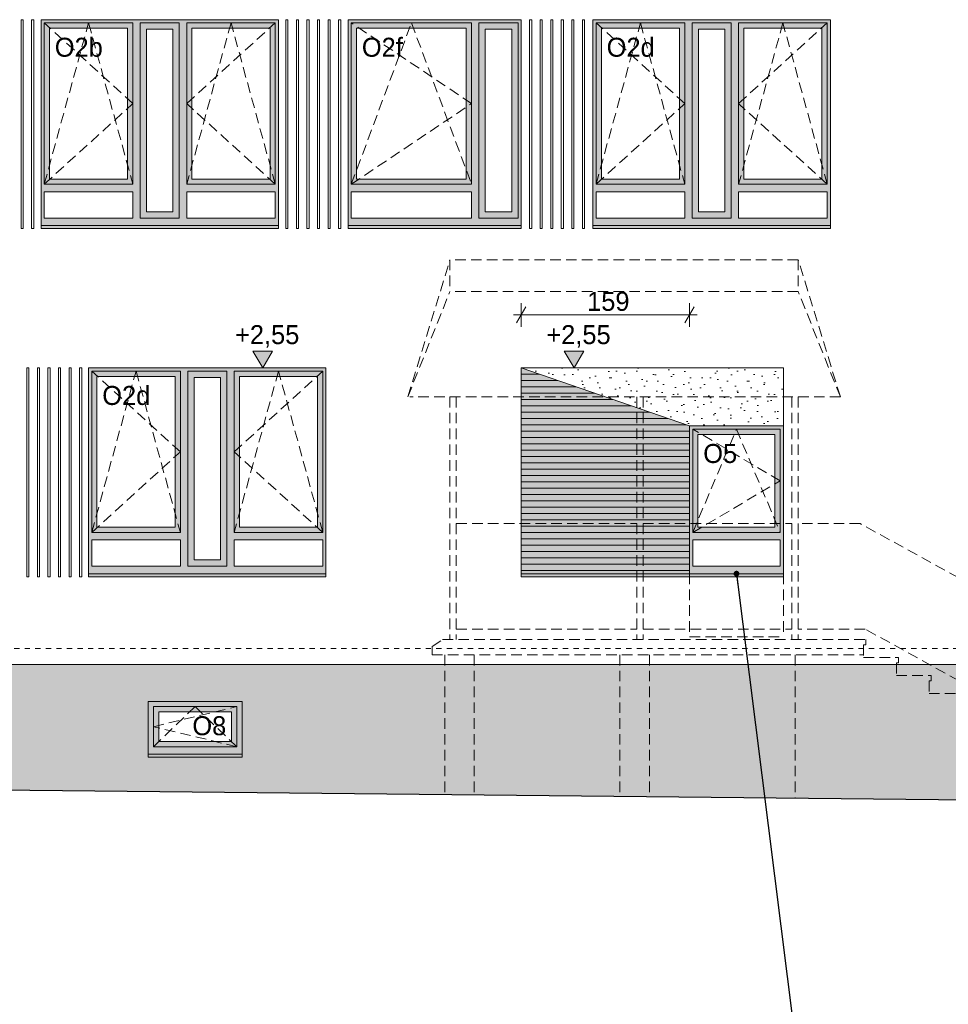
# Model space of a CAD drawing. Extents: x -149893 to 127691, y 5328 to 37028.
# Tile 6 of 88: x -111393 to -102593, y 17432 to 26763. Entities that reach past the tile are written whole.
import ezdxf

# ---------------------------------------------------------------- set-up
doc = ezdxf.new("R2010")
doc.units = 0
doc.header["$MEASUREMENT"] = 0
doc.linetypes.add('Hidden Line', pattern=[100, 50, -50])
doc.linetypes.add('Krawędzie ukryte', pattern=[150, 100, -50])
for name, color, linetype, lineweight, true_color in [('arch izolacje_Nr_Pióra__9', 7, 'Continuous', 13, 0x3dad99), ('Arch kolorystyka_Nr_Pióra__54', 7, 'Continuous', 25, 0xbd8b17), ('Arch okna_Nr_Pióra__82', 7, 'Continuous', 20, 0xaaaaaa), ('Arch okna_Nr_Pióra__86', 7, 'Continuous', 20, 0x5555ff), ('INWENT BALUSTRADY_Nr_Pióra__2', 7, 'Continuous', 13, 0x7f7f7f), ('INWENT.ŚCIANY_Nr_Pióra__2', 7, 'Continuous', 13, 0x7f7f7f), ('Istniejące schody_Nr_Pióra__2', 7, 'Continuous', 13, 0x7f7f7f), ('Istniejące schody_Nr_Pióra__22', 7, 'Continuous', 9, 0x7f7f7f)]:
    doc.layers.add(name, color=color, linetype=linetype, lineweight=lineweight, true_color=true_color)
for name, color, linetype, lineweight in [('Arch okna_Nr_Pióra__100', 2, 'Continuous', 13), ('Arch okna_Nr_Pióra__19', 255, 'Continuous', 20), ('Arch okna_Nr_Pióra__20', 1, 'Continuous', 20), ('Arch okna_Nr_Pióra__5', 7, 'Continuous', 13), ('Arch opisy okien_Nr_Pióra__21', 7, 'Continuous', 13), ('Arch wymiary_Nr_Pióra__5', 7, 'Continuous', 13), ('INWENT OPISY_Nr_Pióra__21', 7, 'Continuous', 13), ('INWENT TEREN_Nr_Pióra__1', 7, 'Continuous', 25), ('INWENT. OKNA_Nr_Pióra__5', 7, 'Continuous', 13), ('INWENT.ŚCIANY_Nr_Pióra__5', 7, 'Continuous', 13)]:
    doc.layers.add(name, color=color, linetype=linetype, lineweight=lineweight)
doc.layers.add('Arch wymiary', color=7, linetype='Continuous')
doc.styles.add('GENERATED_STYLE_3', font='txt')
doc.styles.add('GENERATED_STYLE_8', font='txt')
doc.dimstyles.new('GENERATED_STYLE__5', dxfattribs={"dimtxt": 179.999995, "dimasz": 114, "dimexe": 0.18, "dimexo": 0, "dimgap": 0.09, "dimtad": 1, "dimtih": 1, "dimtoh": 1, "dimdec": 0, "dimlfac": 0.1, "dimzin": 0, "dimdsep": 46, "dimtxsty": 'GENERATED_STYLE_3', "dimblk": 'ARROWHEAD_2', "dimblk1": 'ARROWHEAD_2', "dimblk2": 'ARROWHEAD_2', "dimcen": 0.09, "dimclrd": 7, "dimclre": 7, "dimclrt": 7, "dimazin": 0, "dimtfac": 1, "dimtdec": 4, "dimtmove": 0, "dimatfit": 3, "dimfxl": 0, "dimtolj": 1, "dimtzin": 0, "dimarcsym": 0})
doc.dimstyles.new('GENERATED_STYLE__8', dxfattribs={"dimtxt": 0.18, "dimasz": 109.44, "dimexe": 0.18, "dimexo": 0.0625, "dimgap": 0.09, "dimtad": 0, "dimtih": 1, "dimtoh": 1, "dimdec": 4, "dimzin": 0, "dimdsep": 46, "dimcen": 0.09, "dimadec": 0, "dimazin": 0, "dimtfac": 1, "dimtdec": 4, "dimtmove": 0, "dimatfit": 3, "dimldrblk": 'ARROWHEAD_11', "dimfxl": 0, "dimtolj": 1, "dimtzin": 0, "dimarcsym": 0})
pattern_1 = [(45, (0, 300), (-95.45942, 95.45942), [0, -90, 0, -135]), (110, (300, 300), (126.8585, 46.17272), [0, -66, 0, -114])]

# ---------------------------------------------------------------- blocks, each defined once
blk = doc.blocks.new('*D353')
at = {"layer": 'Arch wymiary_Nr_Pióra__5', "linetype": 'Continuous'}
for p, q in [((-106640.9, 23852.6), (-106640.9, 24077.6)), ((-105045.9, 23852.6), (-105045.9, 24077.6)), ((-106597.6, 24040.1), (-106684.2, 23890.1)), ((-105089.2, 23890.1), (-105002.6, 24040.1)), ((-106714.3, 23965.1), (-106640.9, 23965.1)), ((-106640.9, 23965.1), (-105045.9, 23965.1)), ((-105045.9, 23965.1), (-104972.6, 23965.1))]:
    blk.add_line(p, q, dxfattribs=at)
at = {"layer": 'Arch wymiary_Nr_Pióra__5', "insert": (-106016.2, 24001.1), "char_height": 180, "attachment_point": 7, "style": 'GENERATED_STYLE_3'}
blk.add_mtext('{159}', dxfattribs=at)
blk = doc.blocks.new('ARROWHEAD_2')
at = {"color": 0, "linetype": 'Continuous', "lineweight": 0}
for p, q in [((0, 0), (-1, 0)), ((-0.378, -0.655), (0.378, 0.655))]:
    blk.add_line(p, q, dxfattribs=at)
blk = doc.blocks.new('Wymiary_97', base_point=(-109089.9, 23462.8))
at = {"layer": 'Arch wymiary_Nr_Pióra__5', "linetype": 'Continuous'}
blk.add_hatch(color=256, dxfattribs=at).paths.add_polyline_path([(-109089.9, 23462.8), (-109182.7, 23622.8), (-108997.1, 23622.8)], flags=0)
for p, q in [((-109089.9, 23462.8), (-109182.7, 23622.8)), ((-109182.7, 23622.8), (-108997.1, 23622.8)), ((-108997.1, 23622.8), (-109089.9, 23462.8)), ((-109089.9, 23462.8), (-109209.9, 23462.8)), ((-109089.9, 23462.8), (-108969.9, 23462.8))]:
    blk.add_line(p, q, dxfattribs=at)
at = {"layer": 'Arch wymiary_Nr_Pióra__5', "insert": (-109352.5, 23654.8), "char_height": 180, "attachment_point": 7, "style": 'GENERATED_STYLE_3'}
blk.add_mtext('{+2,55}', dxfattribs=at)
blk = doc.blocks.new('Wymiary_98', base_point=(-106139.7, 23462.8))
at = {"layer": 'Arch wymiary_Nr_Pióra__5', "linetype": 'Continuous'}
blk.add_hatch(color=256, dxfattribs=at).paths.add_polyline_path([(-106139.7, 23462.8), (-106232.5, 23622.8), (-106046.9, 23622.8)], flags=0)
for p, q in [((-106139.7, 23462.8), (-106232.5, 23622.8)), ((-106232.5, 23622.8), (-106046.9, 23622.8)), ((-106046.9, 23622.8), (-106139.7, 23462.8)), ((-106139.7, 23462.8), (-106259.7, 23462.8)), ((-106139.7, 23462.8), (-106019.7, 23462.8))]:
    blk.add_line(p, q, dxfattribs=at)
at = {"layer": 'Arch wymiary_Nr_Pióra__5', "insert": (-106402.3, 23654.8), "char_height": 180, "attachment_point": 7, "style": 'GENERATED_STYLE_3'}
blk.add_mtext('{+2,55}', dxfattribs=at)
blk = doc.blocks.new('ARROWHEAD_11')
at = {"color": 0, "linetype": 'Continuous', "lineweight": 0}
blk.add_line((0, 0), (-1, 0), dxfattribs=at)
at = {"color": 0, "linetype": 'Continuous', "lineweight": 0, "const_width": 0.25, "flags": 128}
blk.add_lwpolyline([(-0.125, 0, 1), (0.125, 0, 1)], format="xyb", close=True, dxfattribs=at)

msp = doc.modelspace()

# ---------------------------------------------------------------- hatches: boundary and pattern name
at = {"layer": 'Arch kolorystyka_Nr_Pióra__54', "linetype": 'Continuous'}
msp.add_hatch(color=256, dxfattribs=at).paths.add_polyline_path([(-106640.9, 21512.8), (-106640.9, 23462.8), (-105045.9, 22912.8), (-105045.9, 21512.8)], flags=0)
at = {"layer": 'Arch okna_Nr_Pióra__100', "linetype": 'Continuous'}
h = msp.add_hatch(color=256, dxfattribs=at)
h.paths.add_polyline_path([(-110250.9, 24882.8), (-109880.9, 24882.8), (-109880.9, 26732.8), (-110250.9, 26732.8)], flags=0)
h.paths.add_polyline_path([(-110190.9, 26672.8), (-110190.9, 24942.8), (-109940.9, 24942.8), (-109940.9, 26672.8)], flags=0)
at = {"layer": 'Arch okna_Nr_Pióra__19', "linetype": 'Continuous'}
h = msp.add_hatch(dxfattribs=at)
h.set_pattern_fill('Carpet', color=256, style=0, pattern_type=2)
h.set_pattern_definition(pattern_1)
h.paths.add_polyline_path([(-106640.9, 23462.8), (-105045.9, 22912.8), (-104155.9, 22912.8), (-104155.9, 23462.8)], flags=0)
h = msp.add_hatch(dxfattribs=at)
h.set_pattern_fill('Carpet', color=256, style=0, pattern_type=2)
h.set_pattern_definition(pattern_1)
h.paths.add_polyline_path([(-119425.9, 19539.6), (-100915.9, 19352.8), (-98195.9, 19322.8), (-98195.9, 19112.8), (-97445.9, 19112.8), (-97445.9, 18962.8), (-97205.9, 18962.8), (-97205.9, 18812.8), (-96955.9, 18812.8), (-96955.9, 18662.8), (-96705.9, 18662.8), (-96705.9, 18512.8), (-96455.9, 18512.8), (-96455.9, 18362.8), (-96205.9, 18362.8), (-96205.9, 18212.8), (-95955.9, 18212.8), (-95955.9, 18095.9), (-95705.9, 18095.9), (-95705.9, 17912.8), (-95455.9, 17912.8), (-95455.9, 17762.8), (-95205.9, 17762.8), (-95205.9, 17612.8), (-94855.9, 17612.8), (-94855.9, 20062.8), (-93705.9, 20062.8), (-93705.9, 17612.8), (-93595.9, 17612.8), (-93595.9, 19322.8), (-93215.9, 19322.8), (-93215.9, 19192.8), (-90183.4, 19192.8), (-90183.4, 20652.8), (-119425.9, 20652.8)], flags=0)
h.paths.add_polyline_path([(-118225.9, 19772.8), (-117335.9, 19772.8), (-117335.9, 20302.8), (-118225.9, 20302.8)], flags=0)
h.paths.add_polyline_path([(-112595.9, 19852.8, 1), (-113055.9, 19852.8, 1)], flags=0)
h.paths.add_polyline_path([(-115305.9, 19772.8), (-114415.9, 19772.8), (-114415.9, 20302.8), (-115305.9, 20302.8)], flags=0)
h.paths.add_polyline_path([(-110175.9, 19772.8), (-109285.9, 19772.8), (-109285.9, 20302.8), (-110175.9, 20302.8)], flags=0)
h.paths.add_polyline_path([(-100565.9, 19762.8), (-99385.9, 19762.8), (-99385.9, 20342.8), (-100565.9, 20342.8)], flags=0)
h.paths.add_polyline_path([(-98635.9, 20062.8), (-98335.9, 20062.8), (-98335.9, 20262.8), (-98635.9, 20262.8)], flags=0)
h.paths.add_polyline_path([(-96945.9, 19162.8), (-95175.9, 19162.8), (-95175.9, 20062.8), (-96945.9, 20062.8)], flags=0)
at = {"layer": 'Arch okna_Nr_Pióra__20', "linetype": 'Continuous'}
h = msp.add_hatch(color=256, dxfattribs=at)
h.paths.add_polyline_path([(-107040.9, 24882.8), (-106670.9, 24882.8), (-106670.9, 26732.8), (-107040.9, 26732.8)], flags=0)
h.paths.add_polyline_path([(-106980.9, 26672.8), (-106980.9, 24942.8), (-106730.9, 24942.8), (-106730.9, 26672.8)], flags=0)
at = {"layer": 'Arch okna_Nr_Pióra__82', "linetype": 'Continuous'}
h = msp.add_hatch(color=256, dxfattribs=at)
h.paths.add_polyline_path([(-111190.9, 24782.8), (-108940.9, 24782.8), (-108940.9, 26762.8), (-111190.9, 26762.8)], flags=0)
h.paths.add_polyline_path([(-110320.9, 24882.8), (-111160.9, 24882.8), (-111160.9, 25132.8), (-110320.9, 25132.8)], flags=0)
h.paths.add_polyline_path([(-110370.9, 25252.8), (-111110.9, 25252.8), (-111110.9, 26682.8), (-110370.9, 26682.8)], flags=0)
h.paths.add_polyline_path([(-109880.9, 24882.8), (-110250.9, 24882.8), (-110250.9, 26732.8), (-109880.9, 26732.8)], flags=0)
h.paths.add_polyline_path([(-109810.9, 25132.8), (-108970.9, 25132.8), (-108970.9, 24882.8), (-109810.9, 24882.8)], flags=0)
h.paths.add_polyline_path([(-109020.9, 25252.8), (-109760.9, 25252.8), (-109760.9, 26682.8), (-109020.9, 26682.8)], flags=0)
h = msp.add_hatch(color=256, dxfattribs=at)
h.paths.add_polyline_path([(-108280.9, 24782.8), (-106640.9, 24782.8), (-106640.9, 26762.8), (-108280.9, 26762.8)], flags=0)
h.paths.add_polyline_path([(-107110.9, 24882.8), (-108250.9, 24882.8), (-108250.9, 25132.8), (-107110.9, 25132.8)], flags=0)
h.paths.add_polyline_path([(-107160.9, 25252.8), (-108200.9, 25252.8), (-108200.9, 26682.8), (-107160.9, 26682.8)], flags=0)
h.paths.add_polyline_path([(-106670.9, 24882.8), (-107040.9, 24882.8), (-107040.9, 26732.8), (-106670.9, 26732.8)], flags=0)
h = msp.add_hatch(color=256, dxfattribs=at)
h.paths.add_polyline_path([(-105960.9, 24782.8), (-103710.9, 24782.8), (-103710.9, 26762.8), (-105960.9, 26762.8)], flags=0)
h.paths.add_polyline_path([(-105090.9, 24882.8), (-105930.9, 24882.8), (-105930.9, 25132.8), (-105090.9, 25132.8)], flags=0)
h.paths.add_polyline_path([(-105140.9, 25252.8), (-105880.9, 25252.8), (-105880.9, 26682.8), (-105140.9, 26682.8)], flags=0)
h.paths.add_polyline_path([(-104650.9, 24882.8), (-105020.9, 24882.8), (-105020.9, 26732.8), (-104650.9, 26732.8)], flags=0)
h.paths.add_polyline_path([(-104580.9, 25132.8), (-103740.9, 25132.8), (-103740.9, 24882.8), (-104580.9, 24882.8)], flags=0)
h.paths.add_polyline_path([(-103790.9, 25252.8), (-104530.9, 25252.8), (-104530.9, 26682.8), (-103790.9, 26682.8)], flags=0)
h = msp.add_hatch(color=256, dxfattribs=at)
h.paths.add_polyline_path([(-110740.9, 21482.8), (-108490.9, 21482.8), (-108490.9, 23462.8), (-110740.9, 23462.8)], flags=0)
h.paths.add_polyline_path([(-109870.9, 21582.8), (-110710.9, 21582.8), (-110710.9, 21832.8), (-109870.9, 21832.8)], flags=0)
h.paths.add_polyline_path([(-109920.9, 21952.8), (-110660.9, 21952.8), (-110660.9, 23382.8), (-109920.9, 23382.8)], flags=0)
h.paths.add_polyline_path([(-109430.9, 21582.8), (-109800.9, 21582.8), (-109800.9, 23432.8), (-109430.9, 23432.8)], flags=0)
h.paths.add_polyline_path([(-109360.9, 21832.8), (-108520.9, 21832.8), (-108520.9, 21582.8), (-109360.9, 21582.8)], flags=0)
h.paths.add_polyline_path([(-108570.9, 21952.8), (-109310.9, 21952.8), (-109310.9, 23382.8), (-108570.9, 23382.8)], flags=0)
h = msp.add_hatch(color=256, dxfattribs=at)
h.paths.add_polyline_path([(-105045.9, 21512.8), (-104155.9, 21512.8), (-104155.9, 22912.8), (-105045.9, 22912.8)], flags=0)
h.paths.add_polyline_path([(-104965.9, 21952.8), (-104235.9, 21952.8), (-104235.9, 22832.8), (-104965.9, 22832.8)], flags=0)
h.paths.add_polyline_path([(-105015.9, 21582.8), (-104185.9, 21582.8), (-104185.9, 21832.8), (-105015.9, 21832.8)], flags=0)
msp.add_hatch(color=256, dxfattribs=at).paths.add_polyline_path([(-104155.9, 21482.8), (-104155.9, 21512.8), (-106640.9, 21512.8), (-106640.9, 21482.8)], flags=0)
h = msp.add_hatch(color=256, dxfattribs=at)
h.paths.add_polyline_path([(-109285.9, 19772.8), (-110175.9, 19772.8), (-110175.9, 20302.8), (-109285.9, 20302.8)], flags=0)
h.paths.add_polyline_path([(-110075.9, 19922.8), (-109385.9, 19922.8), (-109385.9, 20202.8), (-110075.9, 20202.8)], flags=0)
at = {"layer": 'Arch okna_Nr_Pióra__86', "linetype": 'Continuous'}
h = msp.add_hatch(color=256, dxfattribs=at)
h.paths.add_polyline_path([(-105020.9, 24882.8), (-104650.9, 24882.8), (-104650.9, 26732.8), (-105020.9, 26732.8)], flags=0)
h.paths.add_polyline_path([(-104960.9, 26672.8), (-104960.9, 24942.8), (-104710.9, 24942.8), (-104710.9, 26672.8)], flags=0)
h = msp.add_hatch(color=256, dxfattribs=at)
h.paths.add_polyline_path([(-109800.9, 21582.8), (-109430.9, 21582.8), (-109430.9, 23432.8), (-109800.9, 23432.8)], flags=0)
h.paths.add_polyline_path([(-109740.9, 23372.8), (-109740.9, 21642.8), (-109490.9, 21642.8), (-109490.9, 23372.8)], flags=0)

# ---------------------------------------------------------------- linework, layer by layer
at = {"layer": 'arch izolacje_Nr_Pióra__9', "linetype": 'Continuous'}
for p, q in [((-111380.9, 26762.8), (-111380.9, 24782.8)), ((-111380.9, 26762.8), (-111360.9, 26762.8)), ((-111360.9, 26762.8), (-111360.9, 24782.8)), ((-111280.9, 26762.8), (-111280.9, 24782.8)), ((-111280.9, 26762.8), (-111260.9, 26762.8)), ((-111260.9, 26762.8), (-111260.9, 24782.8)), ((-108870.9, 26762.8), (-108850.9, 26762.8)), ((-108870.9, 26762.8), (-108870.9, 24782.8)), ((-108850.9, 26762.8), (-108850.9, 24782.8)), ((-108770.9, 26762.8), (-108750.9, 26762.8)), ((-108770.9, 26762.8), (-108770.9, 24782.8)), ((-108750.9, 26762.8), (-108750.9, 24782.8)), ((-108670.9, 26762.8), (-108670.9, 24782.8)), ((-108670.9, 26762.8), (-108650.9, 26762.8)), ((-108650.9, 26762.8), (-108650.9, 24782.8)), ((-108570.9, 26762.8), (-108570.9, 24782.8)), ((-108570.9, 26762.8), (-108550.9, 26762.8)), ((-108550.9, 26762.8), (-108550.9, 24782.8)), ((-108470.9, 26762.8), (-108470.9, 24782.8)), ((-108470.9, 26762.8), (-108450.9, 26762.8)), ((-108450.9, 26762.8), (-108450.9, 24782.8)), ((-108370.9, 26762.8), (-108370.9, 24782.8)), ((-108370.9, 26762.8), (-108350.9, 26762.8)), ((-108350.9, 26762.8), (-108350.9, 24782.8)), ((-106560.9, 26762.8), (-106540.9, 26762.8)), ((-106560.9, 26762.8), (-106560.9, 24782.8)), ((-106540.9, 26762.8), (-106540.9, 24782.8)), ((-106460.9, 26762.8), (-106440.9, 26762.8)), ((-106460.9, 26762.8), (-106460.9, 24782.8)), ((-106440.9, 26762.8), (-106440.9, 24782.8)), ((-106360.9, 26762.8), (-106360.9, 24782.8)), ((-106360.9, 26762.8), (-106340.9, 26762.8)), ((-106340.9, 26762.8), (-106340.9, 24782.8)), ((-106260.9, 26762.8), (-106260.9, 24782.8)), ((-106260.9, 26762.8), (-106240.9, 26762.8)), ((-106240.9, 26762.8), (-106240.9, 24782.8)), ((-106160.9, 26762.8), (-106160.9, 24782.8)), ((-106160.9, 26762.8), (-106140.9, 26762.8)), ((-106140.9, 26762.8), (-106140.9, 24782.8)), ((-106060.9, 26762.8), (-106060.9, 24782.8)), ((-106060.9, 26762.8), (-106040.9, 26762.8)), ((-106040.9, 26762.8), (-106040.9, 24782.8)), ((-111380.9, 24782.8), (-111360.9, 24782.8)), ((-111280.9, 24782.8), (-111260.9, 24782.8)), ((-108870.9, 24782.8), (-108850.9, 24782.8)), ((-108770.9, 24782.8), (-108750.9, 24782.8)), ((-108670.9, 24782.8), (-108650.9, 24782.8)), ((-108570.9, 24782.8), (-108550.9, 24782.8)), ((-108470.9, 24782.8), (-108450.9, 24782.8)), ((-108370.9, 24782.8), (-108350.9, 24782.8)), ((-106560.9, 24782.8), (-106540.9, 24782.8)), ((-106460.9, 24782.8), (-106440.9, 24782.8)), ((-106360.9, 24782.8), (-106340.9, 24782.8)), ((-106260.9, 24782.8), (-106240.9, 24782.8)), ((-106160.9, 24782.8), (-106140.9, 24782.8)), ((-106060.9, 24782.8), (-106040.9, 24782.8)), ((-111325.9, 23462.8), (-111305.9, 23462.8)), ((-111325.9, 23462.8), (-111325.9, 21482.8)), ((-111305.9, 23462.8), (-111305.9, 21482.8)), ((-111225.9, 23462.8), (-111205.9, 23462.8)), ((-111225.9, 23462.8), (-111225.9, 21482.8)), ((-111205.9, 23462.8), (-111205.9, 21482.8)), ((-111125.9, 23462.8), (-111125.9, 21482.8)), ((-111125.9, 23462.8), (-111105.9, 23462.8)), ((-111105.9, 23462.8), (-111105.9, 21482.8)), ((-111025.9, 23462.8), (-111025.9, 21482.8)), ((-111025.9, 23462.8), (-111005.9, 23462.8)), ((-111005.9, 23462.8), (-111005.9, 21482.8)), ((-110925.9, 23462.8), (-110925.9, 21482.8)), ((-110925.9, 23462.8), (-110905.9, 23462.8)), ((-110905.9, 23462.8), (-110905.9, 21482.8)), ((-110825.9, 23462.8), (-110825.9, 21482.8)), ((-110825.9, 23462.8), (-110805.9, 23462.8)), ((-110805.9, 23462.8), (-110805.9, 21482.8)), ((-104155.9, 23462.8), (-106640.9, 23462.8)), ((-106640.9, 23462.8), (-106640.9, 21512.8)), ((-105045.9, 22912.8), (-106640.9, 23462.8)), ((-104155.9, 22912.8), (-104155.9, 23462.8)), ((-106640.9, 23402.8), (-106466.9, 23402.8)), ((-106640.9, 23342.8), (-106292.9, 23342.8)), ((-106640.9, 23282.8), (-106118.9, 23282.8)), ((-106640.9, 23222.8), (-105944.9, 23222.8)), ((-106640.9, 23162.8), (-105770.9, 23162.8)), ((-106640.9, 23102.8), (-105596.9, 23102.8)), ((-106640.9, 23042.8), (-105422.9, 23042.8)), ((-106640.9, 22982.8), (-105248.9, 22982.8)), ((-106640.9, 22922.8), (-105074.9, 22922.8)), ((-106640.9, 22862.8), (-105045.9, 22862.8)), ((-106640.9, 22802.8), (-105045.9, 22802.8)), ((-106640.9, 22742.8), (-105045.9, 22742.8)), ((-106640.9, 22682.8), (-105045.9, 22682.8)), ((-106640.9, 22622.8), (-105045.9, 22622.8)), ((-106640.9, 22562.8), (-105045.9, 22562.8)), ((-106640.9, 22502.8), (-105045.9, 22502.8)), ((-106640.9, 22442.8), (-105045.9, 22442.8)), ((-106640.9, 22382.8), (-105045.9, 22382.8)), ((-106640.9, 22322.8), (-105045.9, 22322.8)), ((-106640.9, 22262.8), (-105045.9, 22262.8)), ((-106640.9, 22202.8), (-105045.9, 22202.8)), ((-106640.9, 22142.8), (-105045.9, 22142.8)), ((-106640.9, 22082.8), (-105045.9, 22082.8)), ((-106640.9, 22022.8), (-105045.9, 22022.8)), ((-106640.9, 21962.8), (-105045.9, 21962.8)), ((-106640.9, 21902.8), (-105045.9, 21902.8)), ((-106640.9, 21842.8), (-105045.9, 21842.8)), ((-106640.9, 21782.8), (-105045.9, 21782.8)), ((-106640.9, 21722.8), (-105045.9, 21722.8)), ((-106640.9, 21662.8), (-105045.9, 21662.8)), ((-106640.9, 21602.8), (-105045.9, 21602.8)), ((-111325.9, 21482.8), (-111305.9, 21482.8)), ((-111225.9, 21482.8), (-111205.9, 21482.8)), ((-111125.9, 21482.8), (-111105.9, 21482.8)), ((-111025.9, 21482.8), (-111005.9, 21482.8)), ((-110925.9, 21482.8), (-110905.9, 21482.8)), ((-110825.9, 21482.8), (-110805.9, 21482.8)), ((-106640.9, 21542.8), (-105045.9, 21542.8)), ((-101695.9, 20652.8), (-119425.9, 20652.8))]:
    msp.add_line(p, q, dxfattribs=at)
at = {"layer": 'Arch okna_Nr_Pióra__5', "linetype": 'Krawędzie ukryte'}
for p, q in [((-110320.9, 25967.8), (-111160.9, 26732.8)), ((-111160.9, 25202.8), (-110740.9, 26732.8)), ((-110740.9, 26732.8), (-110320.9, 25202.8)), ((-109810.9, 25967.8), (-108970.9, 26732.8)), ((-109390.9, 26732.8), (-109810.9, 25202.8)), ((-108970.9, 25202.8), (-109390.9, 26732.8)), ((-107110.9, 25967.8), (-108250.9, 26732.8)), ((-108250.9, 25202.8), (-107680.9, 26732.8)), ((-107680.9, 26732.8), (-107110.9, 25202.8)), ((-105090.9, 25967.8), (-105930.9, 26732.8)), ((-105930.9, 25202.8), (-105510.9, 26732.8)), ((-105510.9, 26732.8), (-105090.9, 25202.8)), ((-104580.9, 25967.8), (-103740.9, 26732.8)), ((-104160.9, 26732.8), (-104580.9, 25202.8)), ((-103740.9, 25202.8), (-104160.9, 26732.8)), ((-111160.9, 25202.8), (-110320.9, 25967.8)), ((-108970.9, 25202.8), (-109810.9, 25967.8)), ((-108250.9, 25202.8), (-107110.9, 25967.8)), ((-105930.9, 25202.8), (-105090.9, 25967.8)), ((-103740.9, 25202.8), (-104580.9, 25967.8)), ((-109870.9, 22667.8), (-110710.9, 23432.8)), ((-110710.9, 21902.8), (-110290.9, 23432.8)), ((-110290.9, 23432.8), (-109870.9, 21902.8)), ((-109360.9, 22667.8), (-108520.9, 23432.8)), ((-108940.9, 23432.8), (-109360.9, 21902.8)), ((-108520.9, 21902.8), (-108940.9, 23432.8)), ((-104185.9, 22392.8), (-105015.9, 22882.8)), ((-105015.9, 21902.8), (-104600.9, 22882.8)), ((-104600.9, 22882.8), (-104185.9, 21902.8)), ((-110710.9, 21902.8), (-109870.9, 22667.8)), ((-108520.9, 21902.8), (-109360.9, 22667.8)), ((-105015.9, 21902.8), (-104185.9, 22392.8)), ((-110125.9, 20062.8), (-109335.9, 20252.8)), ((-109730.9, 20252.8), (-110125.9, 19872.8)), ((-109335.9, 19872.8), (-109730.9, 20252.8)), ((-109335.9, 19872.8), (-110125.9, 20062.8))]:
    msp.add_line(p, q, dxfattribs=at)
at = {"layer": 'Arch okna_Nr_Pióra__5', "linetype": 'Continuous'}
for p, q in [((-111160.9, 26732.8), (-110320.9, 26732.8)), ((-111160.9, 26732.8), (-111160.9, 25202.8)), ((-110320.9, 25202.8), (-110320.9, 26732.8)), ((-110250.9, 26732.8), (-109880.9, 26732.8)), ((-110250.9, 24882.8), (-110250.9, 26732.8)), ((-109880.9, 24882.8), (-109880.9, 26732.8)), ((-109810.9, 26732.8), (-108970.9, 26732.8)), ((-109810.9, 25202.8), (-109810.9, 26732.8)), ((-108970.9, 26732.8), (-108970.9, 25202.8)), ((-108250.9, 26732.8), (-107110.9, 26732.8)), ((-108250.9, 26732.8), (-108250.9, 25202.8)), ((-107110.9, 25202.8), (-107110.9, 26732.8)), ((-107040.9, 26732.8), (-106670.9, 26732.8)), ((-107040.9, 24882.8), (-107040.9, 26732.8)), ((-106670.9, 24882.8), (-106670.9, 26732.8)), ((-105930.9, 26732.8), (-105090.9, 26732.8)), ((-105930.9, 26732.8), (-105930.9, 25202.8)), ((-105090.9, 25202.8), (-105090.9, 26732.8)), ((-105020.9, 26732.8), (-104650.9, 26732.8)), ((-105020.9, 24882.8), (-105020.9, 26732.8)), ((-104650.9, 24882.8), (-104650.9, 26732.8)), ((-104580.9, 26732.8), (-103740.9, 26732.8)), ((-104580.9, 25202.8), (-104580.9, 26732.8)), ((-103740.9, 26732.8), (-103740.9, 25202.8)), ((-111110.9, 26682.8), (-111110.9, 25252.8)), ((-111110.9, 26682.8), (-110370.9, 26682.8)), ((-110370.9, 25252.8), (-110370.9, 26682.8)), ((-110190.9, 24942.8), (-110190.9, 26672.8)), ((-110190.9, 26672.8), (-109940.9, 26672.8)), ((-109940.9, 24942.8), (-109940.9, 26672.8)), ((-109760.9, 25252.8), (-109760.9, 26682.8)), ((-109760.9, 26682.8), (-109020.9, 26682.8)), ((-109020.9, 26682.8), (-109020.9, 25252.8)), ((-108200.9, 26682.8), (-108200.9, 25252.8)), ((-108200.9, 26682.8), (-107160.9, 26682.8)), ((-107160.9, 25252.8), (-107160.9, 26682.8)), ((-106980.9, 24942.8), (-106980.9, 26672.8)), ((-106980.9, 26672.8), (-106730.9, 26672.8)), ((-106730.9, 24942.8), (-106730.9, 26672.8)), ((-105880.9, 26682.8), (-105880.9, 25252.8)), ((-105880.9, 26682.8), (-105140.9, 26682.8)), ((-105140.9, 25252.8), (-105140.9, 26682.8)), ((-104960.9, 24942.8), (-104960.9, 26672.8)), ((-104960.9, 26672.8), (-104710.9, 26672.8)), ((-104710.9, 24942.8), (-104710.9, 26672.8)), ((-104530.9, 25252.8), (-104530.9, 26682.8)), ((-104530.9, 26682.8), (-103790.9, 26682.8)), ((-103790.9, 26682.8), (-103790.9, 25252.8)), ((-111160.9, 25202.8), (-110320.9, 25202.8)), ((-111110.9, 25252.8), (-110370.9, 25252.8)), ((-109810.9, 25202.8), (-108970.9, 25202.8)), ((-109760.9, 25252.8), (-109020.9, 25252.8)), ((-108250.9, 25202.8), (-107110.9, 25202.8)), ((-108200.9, 25252.8), (-107160.9, 25252.8)), ((-105930.9, 25202.8), (-105090.9, 25202.8)), ((-105880.9, 25252.8), (-105140.9, 25252.8)), ((-104580.9, 25202.8), (-103740.9, 25202.8)), ((-104530.9, 25252.8), (-103790.9, 25252.8)), ((-111160.9, 25132.8), (-110320.9, 25132.8)), ((-111160.9, 25132.8), (-111160.9, 24882.8)), ((-110320.9, 24882.8), (-110320.9, 25132.8)), ((-109810.9, 25132.8), (-108970.9, 25132.8)), ((-109810.9, 24882.8), (-109810.9, 25132.8)), ((-108970.9, 25132.8), (-108970.9, 24882.8)), ((-108250.9, 25132.8), (-107110.9, 25132.8)), ((-108250.9, 25132.8), (-108250.9, 24882.8)), ((-107110.9, 24882.8), (-107110.9, 25132.8)), ((-105930.9, 25132.8), (-105090.9, 25132.8)), ((-105930.9, 25132.8), (-105930.9, 24882.8)), ((-105090.9, 24882.8), (-105090.9, 25132.8)), ((-104580.9, 25132.8), (-103740.9, 25132.8)), ((-104580.9, 24882.8), (-104580.9, 25132.8)), ((-103740.9, 25132.8), (-103740.9, 24882.8)), ((-110190.9, 24942.8), (-109940.9, 24942.8)), ((-106980.9, 24942.8), (-106730.9, 24942.8)), ((-104960.9, 24942.8), (-104710.9, 24942.8)), ((-111160.9, 24882.8), (-110320.9, 24882.8)), ((-110250.9, 24882.8), (-109880.9, 24882.8)), ((-109810.9, 24882.8), (-108970.9, 24882.8)), ((-108250.9, 24882.8), (-107110.9, 24882.8)), ((-107040.9, 24882.8), (-106670.9, 24882.8)), ((-105930.9, 24882.8), (-105090.9, 24882.8)), ((-105020.9, 24882.8), (-104650.9, 24882.8)), ((-104580.9, 24882.8), (-103740.9, 24882.8)), ((-110710.9, 23432.8), (-109870.9, 23432.8)), ((-110710.9, 23432.8), (-110710.9, 21902.8)), ((-109870.9, 21902.8), (-109870.9, 23432.8)), ((-109800.9, 23432.8), (-109430.9, 23432.8)), ((-109800.9, 21582.8), (-109800.9, 23432.8)), ((-109430.9, 21582.8), (-109430.9, 23432.8)), ((-109360.9, 23432.8), (-108520.9, 23432.8)), ((-109360.9, 21902.8), (-109360.9, 23432.8)), ((-108520.9, 23432.8), (-108520.9, 21902.8)), ((-110660.9, 23382.8), (-110660.9, 21952.8)), ((-110660.9, 23382.8), (-109920.9, 23382.8)), ((-109920.9, 21952.8), (-109920.9, 23382.8)), ((-109740.9, 21642.8), (-109740.9, 23372.8)), ((-109740.9, 23372.8), (-109490.9, 23372.8)), ((-109490.9, 21642.8), (-109490.9, 23372.8)), ((-109310.9, 21952.8), (-109310.9, 23382.8)), ((-109310.9, 23382.8), (-108570.9, 23382.8)), ((-108570.9, 23382.8), (-108570.9, 21952.8)), ((-110660.9, 21952.8), (-109920.9, 21952.8)), ((-109310.9, 21952.8), (-108570.9, 21952.8)), ((-110710.9, 21902.8), (-109870.9, 21902.8)), ((-109360.9, 21902.8), (-108520.9, 21902.8)), ((-110710.9, 21832.8), (-109870.9, 21832.8)), ((-110710.9, 21832.8), (-110710.9, 21582.8)), ((-109870.9, 21582.8), (-109870.9, 21832.8)), ((-109360.9, 21832.8), (-108520.9, 21832.8)), ((-109360.9, 21582.8), (-109360.9, 21832.8)), ((-108520.9, 21832.8), (-108520.9, 21582.8)), ((-110710.9, 21582.8), (-109870.9, 21582.8)), ((-109800.9, 21582.8), (-109430.9, 21582.8)), ((-109740.9, 21642.8), (-109490.9, 21642.8)), ((-109360.9, 21582.8), (-108520.9, 21582.8)), ((-110125.9, 20252.8), (-109335.9, 20252.8)), ((-110125.9, 20252.8), (-110125.9, 19872.8)), ((-109335.9, 20252.8), (-109335.9, 19872.8)), ((-110075.9, 20202.8), (-110075.9, 19922.8)), ((-110075.9, 20202.8), (-109385.9, 20202.8)), ((-109385.9, 20202.8), (-109385.9, 19922.8)), ((-109385.9, 19922.8), (-110075.9, 19922.8)), ((-110175.9, 19772.8), (-110175.9, 19802.8)), ((-109335.9, 19872.8), (-110125.9, 19872.8)), ((-109285.9, 19802.8), (-109285.9, 19772.8)), ((-109285.9, 19772.8), (-110175.9, 19772.8))]:
    msp.add_line(p, q, dxfattribs=at)
at = {"layer": 'INWENT BALUSTRADY_Nr_Pióra__2', "linetype": 'Krawędzie ukryte'}
for p, q in [((-107715.9, 23187.8), (-107315.9, 24487.8)), ((-104015.9, 24487.8), (-107315.9, 24487.8)), ((-107315.9, 24487.8), (-107315.9, 24187.8)), ((-103615.9, 23187.8), (-104015.9, 24487.8)), ((-104015.9, 24487.8), (-104015.9, 24187.8)), ((-107715.9, 23187.8), (-107315.9, 24187.8)), ((-104015.9, 24187.8), (-107315.9, 24187.8)), ((-103615.9, 23187.8), (-104015.9, 24187.8)), ((-103615.9, 23187.8), (-107695.9, 23187.8)), ((-107315.9, 23187.8), (-107315.9, 20887.8)), ((-107255.9, 23187.8), (-107255.9, 20887.8)), ((-105545.9, 23187.8), (-105545.9, 20887.8)), ((-105485.9, 23187.8), (-105485.9, 20887.8)), ((-104075.9, 23187.8), (-104075.9, 20887.8)), ((-104015.9, 23187.8), (-104015.9, 20887.8)), ((-107255.9, 21987.8), (-105545.9, 21987.8)), ((-105485.9, 21987.8), (-104075.9, 21987.8)), ((-103429.7, 21987.8), (-104015.9, 21987.8)), ((-100917.7, 20605.8), (-103429.7, 21987.8)), ((-105045.9, 21512.8), (-105045.9, 20912.8)), ((-104155.9, 21512.8), (-104155.9, 20912.8)), ((-107255.9, 20987.8), (-105545.9, 20987.8)), ((-105485.9, 20987.8), (-104075.9, 20987.8)), ((-105045.9, 20912.8), (-104155.9, 20912.8)), ((-103382.3, 20987.8), (-104015.9, 20987.8)), ((-101045.9, 19702.4), (-103382.3, 20987.8))]:
    msp.add_line(p, q, dxfattribs=at)
at = {"layer": 'INWENT TEREN_Nr_Pióra__1', "linetype": 'Continuous'}
msp.add_line((-100915.9, 19352.8), (-119745.9, 19542.8), dxfattribs=at)
at = {"layer": 'INWENT. OKNA_Nr_Pióra__5', "linetype": 'Continuous'}
for p, q in [((-111190.9, 24812.8), (-111190.9, 24782.8)), ((-111190.9, 24782.8), (-108940.9, 24782.8)), ((-108940.9, 24782.8), (-108940.9, 24812.8)), ((-108280.9, 24812.8), (-108280.9, 24782.8)), ((-108280.9, 24782.8), (-106640.9, 24782.8)), ((-106640.9, 24782.8), (-106640.9, 24812.8)), ((-105960.9, 24812.8), (-105960.9, 24782.8)), ((-105960.9, 24782.8), (-103710.9, 24782.8)), ((-103710.9, 24782.8), (-103710.9, 24812.8)), ((-105015.9, 22882.8), (-104185.9, 22882.8)), ((-105015.9, 21902.8), (-105015.9, 22882.8)), ((-104185.9, 21902.8), (-104185.9, 22882.8)), ((-104965.9, 22832.8), (-104235.9, 22832.8)), ((-104965.9, 21952.8), (-104965.9, 22832.8)), ((-104235.9, 21952.8), (-104235.9, 22832.8)), ((-104965.9, 21952.8), (-104235.9, 21952.8)), ((-105015.9, 21902.8), (-104185.9, 21902.8)), ((-105015.9, 21832.8), (-104185.9, 21832.8)), ((-105015.9, 21582.8), (-105015.9, 21832.8)), ((-104185.9, 21582.8), (-104185.9, 21832.8)), ((-105015.9, 21582.8), (-104185.9, 21582.8)), ((-110740.9, 21512.8), (-110740.9, 21482.8)), ((-110740.9, 21482.8), (-108490.9, 21482.8)), ((-108490.9, 21482.8), (-108490.9, 21512.8)), ((-106640.9, 21512.8), (-106640.9, 21482.8)), ((-106640.9, 21482.8), (-104155.9, 21482.8)), ((-104155.9, 21482.8), (-104155.9, 21512.8))]:
    msp.add_line(p, q, dxfattribs=at)
at = {"layer": 'INWENT.ŚCIANY_Nr_Pióra__2', "linetype": 'Krawędzie ukryte'}
for p, q in [((-107365.9, 20742.8), (-107365.9, 19417.9)), ((-107085.9, 20742.8), (-107085.9, 19415.1)), ((-105705.9, 20742.8), (-105705.9, 19401.2)), ((-105425.9, 20742.8), (-105425.9, 19398.3)), ((-104045.9, 20742.8), (-104045.9, 19384.4))]:
    msp.add_line(p, q, dxfattribs=at)
at = {"layer": 'INWENT.ŚCIANY_Nr_Pióra__5', "linetype": 'Continuous'}
for p, q in [((-111190.9, 26762.8), (-108940.9, 26762.8)), ((-111190.9, 26762.8), (-111190.9, 24812.8)), ((-108940.9, 26762.8), (-108940.9, 24812.8)), ((-108280.9, 26762.8), (-106640.9, 26762.8)), ((-108280.9, 26762.8), (-108280.9, 24812.8)), ((-106640.9, 26762.8), (-106640.9, 24812.8)), ((-105960.9, 26762.8), (-103710.9, 26762.8)), ((-105960.9, 26762.8), (-105960.9, 24812.8)), ((-103710.9, 26762.8), (-103710.9, 24812.8)), ((-111190.9, 24812.8), (-108940.9, 24812.8)), ((-108280.9, 24812.8), (-106640.9, 24812.8)), ((-105960.9, 24812.8), (-103710.9, 24812.8)), ((-110740.9, 23462.8), (-110740.9, 21512.8)), ((-110740.9, 23462.8), (-108490.9, 23462.8)), ((-108490.9, 23462.8), (-108490.9, 21512.8)), ((-105045.9, 22912.8), (-105045.9, 21512.8)), ((-105045.9, 22912.8), (-104155.9, 22912.8)), ((-105045.9, 22912.8), (-104155.9, 22912.8)), ((-105045.9, 22912.8), (-105045.9, 21512.8)), ((-104155.9, 22912.8), (-104155.9, 21512.8)), ((-104155.9, 22912.8), (-104155.9, 21512.8)), ((-110740.9, 21512.8), (-108490.9, 21512.8)), ((-106640.9, 21512.8), (-104155.9, 21512.8)), ((-110175.9, 20302.8), (-110175.9, 19802.8)), ((-109285.9, 20302.8), (-110175.9, 20302.8)), ((-109285.9, 20302.8), (-109285.9, 19802.8)), ((-110175.9, 19802.8), (-109285.9, 19802.8))]:
    msp.add_line(p, q, dxfattribs=at)
at = {"layer": 'INWENT.ŚCIANY_Nr_Pióra__5', "linetype": 'Hidden Line'}
msp.add_line((-101695.9, 20802.8), (-119425.9, 20802.8), dxfattribs=at)
at = {"layer": 'Istniejące schody_Nr_Pióra__2', "linetype": 'Krawędzie ukryte'}
for p, q in [((-107485.9, 20822.8), (-107385.9, 20887.8)), ((-107485.9, 20742.8), (-107485.9, 20822.8)), ((-107385.9, 20887.8), (-103375.9, 20887.8)), ((-103395.9, 20837.8), (-103375.9, 20837.8)), ((-103395.9, 20837.8), (-103395.9, 20717.3)), ((-103375.9, 20837.8), (-103375.9, 20887.8)), ((-107485.9, 20742.8), (-103395.9, 20742.8))]:
    msp.add_line(p, q, dxfattribs=at)
at = {"layer": 'Istniejące schody_Nr_Pióra__22', "linetype": 'Krawędzie ukryte'}
for p, q in [((-103395.9, 20717.3), (-103065.9, 20717.3)), ((-103065.9, 20717.3), (-103065.9, 20667.3)), ((-103065.9, 20667.3), (-103085.9, 20667.3)), ((-103085.9, 20667.3), (-103085.9, 20546.7)), ((-103085.9, 20546.7), (-102755.9, 20546.7)), ((-102755.9, 20546.7), (-102755.9, 20496.7)), ((-102755.9, 20496.7), (-102775.9, 20496.7)), ((-102775.9, 20496.7), (-102775.9, 20376.2)), ((-102775.9, 20376.2), (-102445.9, 20376.2))]:
    msp.add_line(p, q, dxfattribs=at)

# ---------------------------------------------------------------- block references
at = {"layer": 'Arch wymiary', "linetype": 'Continuous'}
for name, p in [('Wymiary_97', (-109089.9, 23462.8)), ('Wymiary_98', (-106139.7, 23462.8))]:
    msp.add_blockref(name, p, dxfattribs=at)

# ---------------------------------------------------------------- texts
at = {"layer": 'Arch opisy okien_Nr_Pióra__21', "linetype": 'Continuous', "char_height": 180, "style": 'GENERATED_STYLE_8'}
for s, insert, attachment_point in [('{O2b}', (-111060.9, 26591.7), 1), ('{O2f}', (-108150.9, 26591.7), 1), ('{O2d}', (-105830.9, 26591.7), 1), ('{O2d}', (-110610.9, 23291.7), 1), ('{O5}', (-104915.9, 22741.7), 1), ('{O8}', (-109435.9, 20161.7), 3)]:
    msp.add_mtext(s, dxfattribs=dict(at, insert=insert, attachment_point=attachment_point))

# ---------------------------------------------------------------- dimensions: what is measured, and where the dimension line sits
at = {"layer": 'Arch wymiary', "linetype": 'Continuous'}
dim = msp.add_linear_dim(base=(-106640.9302541, 23965.1015939), p1=(-106640.9302541, 23462.829765), p2=(-105045.9302541, 22912.829765), dimstyle='GENERATED_STYLE__5', dxfattribs=at)
dim.commit()
dim.dimension.update_dxf_attribs({"geometry": '*D353', "text_midpoint": (-105811.3389581, 24091.1015905)})

# ---------------------------------------------------------------- leaders
at = {"layer": 'INWENT OPISY_Nr_Pióra__21', "linetype": 'Continuous', "annotation_type": 0, "has_hookline": 1, "hookline_direction": 1, "text_width": 2194.3}
msp.add_leader([(-104600.9, 21512.8), (-103997.4, 16728.6), (-103694.3, 16728.6)], dimstyle='GENERATED_STYLE__8', dxfattribs=at)

doc.saveas('drawing.dxf')
